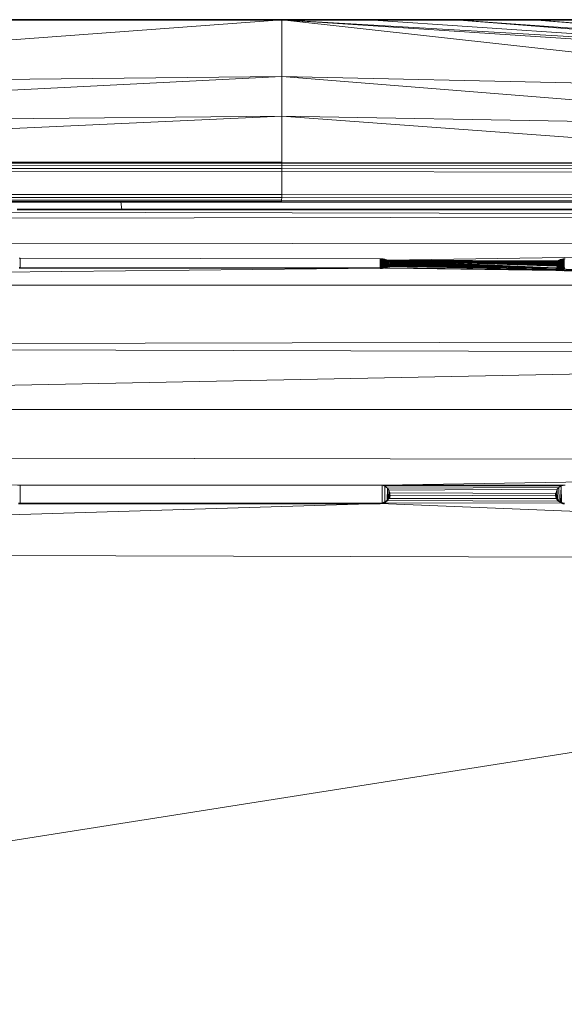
# Model space of a CAD drawing. Header units: inches. Extents: x 1 to 102, y 1 to 36.
# Tile 30 of 59: x 63.18 to 66.05, y 30.41 to 35.61. Entities that reach past the tile are written whole.
import ezdxf

# ---------------------------------------------------------------- set-up
doc = ezdxf.new("R2010")
doc.units = ezdxf.units.IN
doc.header["$MEASUREMENT"] = 0
doc.layers.add('Default', color=7, linetype='Continuous')

msp = doc.modelspace()

# ---------------------------------------------------------------- linework, layer by layer
at = {"layer": 'Default', "color": 251, "lineweight": 0, "true_color": 0x515151, "transparency": 33554687}
for p, q in [((64.5638, 35.6092), (59.8968, 35.2586)), ((60.6973, 35.6092), (64.5638, 35.6092))]:
    msp.add_line(p, q, dxfattribs=at).dxf.unprotected_set("ltscale", 0)
at = {"layer": 'Default', "color": 251, "lineweight": 0, "true_color": 0x4f4f4f, "transparency": 33554687}
for p, q in [((59.8968, 35.2586), (64.5638, 35.6092)), ((64.5638, 35.6092), (64.5638, 35.309)), ((64.5638, 35.309), (64.5638, 35.6092)), ((64.5638, 35.6092), (67.9199, 35.2355)), ((64.5638, 35.309), (59.8968, 35.2586)), ((67.9199, 35.2355), (64.5638, 35.309))]:
    msp.add_line(p, q, dxfattribs=at).dxf.unprotected_set("ltscale", 0)
at = {"layer": 'Default', "color": 7, "lineweight": 35, "ltscale": 5.410699, "transparency": 33554687}
for p, q in [((64.5638, 35.6092), (60.6973, 35.6092)), ((64.5638, 35.6092), (65.0192, 35.6092)), ((65.0192, 35.6092), (65.4792, 35.6092)), ((65.4792, 35.6092), (65.8903, 35.6092)), ((65.8903, 35.6092), (66.2022, 35.6092)), ((61.745, 34.6456), (63.7149, 34.6472)), ((63.7149, 34.6472), (64.563, 34.6479)), ((64.563, 34.6479), (67.9157, 34.6418)), ((63.1682, 34.6066), (63.7192, 34.6066)), ((63.7192, 34.6066), (69.6113, 34.6067)), ((65.13, 34.3128), (65.1316, 34.3151)), ((65.1316, 34.3151), (65.1327, 34.3174)), ((65.1327, 34.3174), (65.1334, 34.3197)), ((65.1334, 34.3197), (65.1337, 34.3222)), ((66.0087, 34.3213), (66.0089, 34.3188)), ((66.0089, 34.3188), (66.0093, 34.3172)), ((66.0093, 34.3172), (66.0103, 34.3149)), ((66.0103, 34.3149), (66.0117, 34.3127)), ((63.1837, 34.2993), (63.1787, 34.2994)), ((65.0837, 34.2974), (63.1837, 34.2993)), ((65.0837, 34.2974), (65.0886, 34.2975)), ((65.0918, 34.2977), (65.0886, 34.2975)), ((65.0934, 34.2978), (65.0918, 34.2977)), ((65.0965, 34.2982), (65.0934, 34.2978)), ((65.098, 34.2984), (65.0965, 34.2982)), ((65.101, 34.2989), (65.098, 34.2984)), ((65.101, 34.2989), (65.1031, 34.2993)), ((65.1031, 34.2993), (65.1053, 34.2998)), ((65.1053, 34.2998), (65.1067, 34.3001)), ((65.1067, 34.3001), (65.1094, 34.3009)), ((65.1094, 34.3009), (65.1107, 34.3013)), ((65.1107, 34.3013), (65.1132, 34.3021)), ((65.1132, 34.3021), (65.1144, 34.3026)), ((65.1144, 34.3026), (65.1168, 34.3036)), ((65.1185, 34.3044), (65.1168, 34.3036)), ((65.1185, 34.3044), (65.1201, 34.3051)), ((65.1201, 34.3051), (65.1211, 34.3057)), ((65.1211, 34.3057), (65.1231, 34.3069)), ((65.1231, 34.3069), (65.124, 34.3075)), ((65.124, 34.3075), (65.1258, 34.3088)), ((65.1258, 34.3088), (65.1281, 34.3107)), ((65.1281, 34.3107), (65.13, 34.3128)), ((65.1337, 34.2993), (65.1337, 34.2967)), ((66.0103, 34.3013), (66.0093, 34.2985)), ((66.0093, 34.2985), (66.0103, 34.2974)), ((66.0103, 34.2974), (66.0093, 34.2964)), ((66.0093, 34.2877), (66.0093, 34.2859)), ((66.0093, 34.2859), (66.0093, 34.2845)), ((66.0117, 34.3127), (66.0135, 34.3105)), ((66.0135, 34.3105), (66.0157, 34.3085)), ((66.0157, 34.3085), (66.0166, 34.3078)), ((66.0166, 34.3078), (66.0183, 34.3066)), ((66.0183, 34.3066), (66.0192, 34.306)), ((66.0192, 34.306), (66.0212, 34.3048)), ((66.0212, 34.3048), (66.0222, 34.3042)), ((66.0222, 34.3042), (66.0244, 34.3031)), ((66.0244, 34.3031), (66.0255, 34.3026)), ((66.0255, 34.3026), (66.0279, 34.3016)), ((66.0279, 34.3016), (66.0291, 34.3011)), ((66.0291, 34.3011), (66.0317, 34.3003)), ((66.0317, 34.3003), (66.033, 34.2999)), ((66.033, 34.2999), (66.0357, 34.2992)), ((66.0357, 34.2992), (66.0371, 34.2988)), ((66.0371, 34.2988), (66.0399, 34.2982)), ((66.0399, 34.2982), (66.0414, 34.2979)), ((66.0414, 34.2979), (66.0443, 34.2974)), ((66.0443, 34.2974), (66.0459, 34.2972)), ((66.0459, 34.2972), (66.049, 34.2968)), ((66.049, 34.2968), (66.0505, 34.2967)), ((66.0505, 34.2967), (66.0537, 34.2964)), ((66.0537, 34.2964), (66.0577, 34.2964)), ((65.1103, 33.0631), (65.1203, 33.0697)), ((65.1241, 33.0749), (65.1203, 33.0697)), ((65.1241, 33.0749), (65.1281, 33.0805)), ((65.129, 33.0836), (65.1281, 33.0805)), ((65.133, 33.0968), (65.129, 33.0836)), ((65.133, 33.0968), (65.133, 33.0982)), ((66.0093, 33.0952), (66.0089, 33.1079)), ((66.0135, 33.0817), (66.0093, 33.0952)), ((66.016, 33.0786), (66.0135, 33.0817)), ((66.019, 33.0746), (66.016, 33.0786)), ((66.0244, 33.0674), (66.019, 33.0746)), ((66.0264, 33.0662), (66.0244, 33.0674)), ((63.1837, 33.0546), (63.174, 33.0547)), ((65.0837, 33.0541), (63.1837, 33.0546)), ((65.0934, 33.0557), (65.0837, 33.0541)), ((65.101, 33.0571), (65.0934, 33.0557)), ((65.1067, 33.0608), (65.101, 33.0571)), ((65.1103, 33.0631), (65.1067, 33.0608)), ((66.0349, 33.0613), (66.0264, 33.0662)), ((66.036, 33.0607), (66.0349, 33.0613)), ((66.0396, 33.0586), (66.036, 33.0607)), ((66.0443, 33.056), (66.0396, 33.0586)), ((66.049, 33.0548), (66.0443, 33.056)), ((66.0547, 33.0548), (66.049, 33.0548))]:
    msp.add_line(p, q, dxfattribs=at)
at = {"layer": 'Default', "color": 251, "lineweight": 0, "true_color": 0x4a4a4a, "transparency": 33554687}
for p, q in [((68.149, 35.3981), (64.5638, 35.6092)), ((64.5638, 35.6092), (65.0192, 35.6092)), ((67.9199, 35.2355), (64.5638, 35.6092)), ((64.5638, 35.6092), (67.9187, 35.3883)), ((65.0192, 35.6092), (68.149, 35.3981))]:
    msp.add_line(p, q, dxfattribs=at).dxf.unprotected_set("ltscale", 0)
at = {"layer": 'Default', "color": 251, "lineweight": 0, "true_color": 0x545454, "transparency": 33554687}
for p, q in [((67.9187, 35.3883), (64.5638, 35.6092)), ((64.5638, 35.6092), (68.149, 35.3981)), ((65.4792, 35.6092), (65.8903, 35.6092)), ((68.3817, 35.3981), (65.4792, 35.6092)), ((65.4792, 35.6092), (68.3817, 35.3981)), ((68.149, 35.3981), (65.4792, 35.6092)), ((65.8903, 35.6092), (68.3817, 35.3981)), ((70.7783, 34.575), (56.6966, 34.5498)), ((57.0069, 34.6065), (70.7783, 34.575))]:
    msp.add_line(p, q, dxfattribs=at).dxf.unprotected_set("ltscale", 0)
at = {"layer": 'Default', "color": 7, "lineweight": 15, "ltscale": 5.410699, "transparency": 33554687}
for p, q in [((67.9187, 35.3883), (64.5638, 35.6092)), ((64.5638, 35.309), (64.5638, 35.6092)), ((68.149, 35.3981), (65.0192, 35.6092)), ((68.3817, 35.3981), (65.4792, 35.6092)), ((68.5898, 35.3981), (65.8903, 35.6092)), ((64.5638, 35.309), (59.8968, 35.2586)), ((64.5638, 35.309), (67.9199, 35.2355)), ((64.5638, 35.0993), (64.5638, 35.309)), ((59.4966, 35.0535), (64.5638, 35.0993)), ((67.9206, 35.0412), (64.5638, 35.0993)), ((64.5638, 34.8577), (64.5638, 35.0993)), ((64.5638, 34.8403), (59.0993, 34.8368)), ((64.5638, 34.8523), (59.1025, 34.8484)), ((64.5638, 34.8577), (59.106, 34.8533)), ((64.5637, 34.8238), (64.5638, 34.8403)), ((67.9212, 34.8517), (64.5638, 34.8577)), ((64.5638, 34.8577), (64.5638, 34.8523)), ((64.5638, 34.8403), (64.5638, 34.8523)), ((64.5638, 34.8523), (67.9212, 34.8468)), ((64.5638, 34.8403), (67.9209, 34.8352)), ((59.0968, 34.8037), (64.5637, 34.8068)), ((64.5637, 34.8238), (59.0973, 34.8205)), ((64.5632, 34.6865), (64.5637, 34.8068)), ((64.5637, 34.8068), (64.5637, 34.8238)), ((64.5637, 34.8238), (67.9205, 34.8189)), ((64.5637, 34.8068), (67.9201, 34.8021)), ((64.5632, 34.6865), (59.098, 34.6833)), ((67.9169, 34.6817), (64.5632, 34.6865)), ((64.5632, 34.6865), (64.5632, 34.6705)), ((64.5632, 34.6705), (59.0988, 34.6672)), ((64.5631, 34.6567), (59.1011, 34.6532)), ((63.7192, 34.6066), (63.7149, 34.6472)), ((64.5631, 34.6567), (64.563, 34.6479)), ((64.563, 34.6479), (67.9158, 34.6431)), ((64.5632, 34.6705), (64.5631, 34.6567)), ((64.5631, 34.6567), (67.916, 34.6515)), ((64.5632, 34.6705), (67.9165, 34.6656)), ((70.7783, 34.575), (56.6966, 34.5498)), ((71.5573, 34.4375), (56.6966, 34.4168)), ((71.5573, 34.4375), (65.1211, 34.3387)), ((63.1837, 34.3504), (63.1787, 34.3503)), ((63.1837, 34.2993), (63.1837, 34.3504)), ((63.1837, 34.3504), (65.0837, 34.3472)), ((65.0886, 34.347), (65.0837, 34.3472)), ((65.0837, 34.3472), (65.0837, 34.2974)), ((65.0934, 34.3467), (65.0886, 34.347)), ((65.0886, 34.347), (65.0886, 34.2975)), ((65.098, 34.3461), (65.0934, 34.3467)), ((65.0934, 34.3467), (65.0934, 34.2978)), ((65.1032, 34.3451), (65.098, 34.3461)), ((65.098, 34.3461), (65.098, 34.2984)), ((65.1032, 34.3451), (65.1031, 34.2993)), ((65.1067, 34.3443), (65.1032, 34.3451)), ((65.1107, 34.3431), (65.1067, 34.3443)), ((65.1067, 34.3443), (65.1067, 34.3001)), ((65.1144, 34.3418), (65.1107, 34.3431)), ((65.1107, 34.3431), (65.1107, 34.3013)), ((65.1179, 34.3403), (65.1144, 34.3418)), ((65.1144, 34.3418), (65.1144, 34.3026)), ((65.1211, 34.3387), (65.1179, 34.3403)), ((65.1179, 34.3403), (65.1185, 34.3044)), ((65.124, 34.3369), (65.1211, 34.3387)), ((65.1211, 34.3387), (65.1211, 34.3057)), ((66.0087, 34.3213), (65.1211, 34.3387)), ((65.1211, 34.3387), (66.0089, 34.3188)), ((65.1211, 34.3387), (66.0089, 34.3237)), ((65.1211, 34.3387), (66.0096, 34.3261)), ((65.1211, 34.3387), (66.0107, 34.3284)), ((65.1211, 34.3387), (66.0123, 34.3306)), ((65.1211, 34.3387), (66.0142, 34.3327)), ((66.0192, 34.3366), (65.1211, 34.3387)), ((65.1211, 34.3387), (66.0166, 34.3347)), ((65.1266, 34.335), (65.124, 34.3369)), ((65.124, 34.3369), (65.124, 34.3075)), ((66.0135, 34.3105), (65.124, 34.3369)), ((65.124, 34.3369), (66.0157, 34.3085)), ((65.124, 34.3369), (66.0117, 34.3127)), ((65.124, 34.3369), (66.0166, 34.3078)), ((66.0093, 34.3172), (65.124, 34.3369)), ((65.124, 34.3369), (66.0103, 34.3149)), ((65.124, 34.3369), (66.0093, 34.2985)), ((66.0093, 34.2975), (65.124, 34.3369)), ((65.1288, 34.3329), (65.1266, 34.335)), ((65.1266, 34.335), (65.1291, 34.3118)), ((65.1266, 34.335), (66.0093, 34.2975)), ((65.1306, 34.3308), (65.1288, 34.3329)), ((65.1288, 34.3329), (65.1306, 34.3296)), ((66.0093, 34.2975), (65.1288, 34.3329)), ((65.1316, 34.3151), (65.13, 34.3128)), ((65.132, 34.3285), (65.1306, 34.3308)), ((65.1306, 34.3308), (66.0093, 34.2975)), ((65.1306, 34.3296), (65.132, 34.3285)), ((65.1316, 34.3151), (66.0093, 34.2964)), ((65.133, 34.3262), (65.132, 34.3285)), ((65.132, 34.3285), (65.133, 34.3262)), ((66.0093, 34.2975), (65.132, 34.3285)), ((65.1334, 34.3197), (65.1327, 34.3174)), ((65.1327, 34.3174), (66.0093, 34.2964)), ((65.1334, 34.3246), (65.133, 34.3262)), ((65.133, 34.3262), (66.0093, 34.2975)), ((65.1337, 34.3222), (65.1334, 34.3246)), ((66.0093, 34.2964), (65.1334, 34.3246)), ((66.0093, 34.2964), (65.1334, 34.3197)), ((65.1337, 34.3222), (66.0093, 34.2964)), ((66.0089, 34.3237), (66.0087, 34.3213)), ((66.0096, 34.3261), (66.0089, 34.3237)), ((66.0107, 34.3284), (66.0096, 34.3261)), ((66.0107, 34.3273), (66.0096, 34.3261)), ((66.0123, 34.3306), (66.0107, 34.3284)), ((66.0123, 34.3306), (66.0107, 34.3273)), ((66.0142, 34.3327), (66.0123, 34.3306)), ((66.0142, 34.3327), (66.0135, 34.3105)), ((66.0166, 34.3347), (66.0142, 34.3327)), ((66.0192, 34.3366), (66.0166, 34.3347)), ((66.0166, 34.3347), (66.0166, 34.3078)), ((66.0222, 34.3383), (66.0192, 34.3366)), ((66.0192, 34.3366), (66.0192, 34.306)), ((66.0255, 34.3399), (66.0222, 34.3383)), ((66.0222, 34.3383), (66.0222, 34.3042)), ((66.0291, 34.3413), (66.0255, 34.3399)), ((66.0255, 34.3399), (66.0255, 34.3026)), ((66.033, 34.3426), (66.0291, 34.3413)), ((66.0291, 34.3413), (66.0291, 34.3011)), ((66.033, 34.3426), (66.0371, 34.3437)), ((66.033, 34.2999), (66.033, 34.3426)), ((66.0371, 34.3437), (66.0414, 34.3446)), ((66.0371, 34.3437), (66.0371, 34.2988)), ((66.0414, 34.3431), (66.0371, 34.3437)), ((66.0414, 34.3446), (66.0459, 34.3453)), ((66.0459, 34.3453), (66.0414, 34.3431)), ((66.0459, 34.3437), (66.0414, 34.3446)), ((66.0414, 34.3431), (66.0414, 34.2979)), ((66.0459, 34.3453), (66.0505, 34.3458)), ((66.0505, 34.3458), (66.0459, 34.3437)), ((66.0505, 34.3442), (66.0459, 34.3437)), ((66.0459, 34.3437), (66.0459, 34.2972)), ((66.0505, 34.3458), (66.0537, 34.346)), ((66.0537, 34.346), (66.0505, 34.3442)), ((66.0505, 34.3442), (66.0537, 34.3444)), ((66.0505, 34.3442), (66.0505, 34.2967)), ((66.0537, 34.346), (66.0587, 34.3461)), ((66.0537, 34.3444), (66.0587, 34.3461)), ((66.0537, 34.3444), (66.0537, 34.2964)), ((65.1053, 34.2998), (65.1094, 34.297)), ((65.1067, 34.3001), (65.1094, 34.2992)), ((65.1094, 34.2992), (65.1132, 34.2996)), ((65.1094, 34.2992), (65.1094, 34.297)), ((65.1132, 34.2969), (65.1094, 34.297)), ((65.1107, 34.3013), (65.1132, 34.2996)), ((65.1132, 34.2996), (65.1132, 34.2969)), ((65.1132, 34.2996), (65.1168, 34.2996)), ((65.1168, 34.2971), (65.1132, 34.2969)), ((65.1168, 34.2996), (65.1168, 34.2971)), ((65.1168, 34.2996), (65.1231, 34.2995)), ((65.1231, 34.2968), (65.1168, 34.2971)), ((65.1201, 34.3051), (68.8843, 34.2468)), ((65.1201, 34.3051), (67.9587, 34.2592)), ((65.1231, 34.3069), (68.8843, 34.2482)), ((65.1231, 34.2995), (65.1231, 34.2968)), ((65.1231, 34.2995), (65.1258, 34.2995)), ((65.1258, 34.2968), (65.1231, 34.2968)), ((65.1281, 34.3107), (65.1258, 34.3088)), ((65.1258, 34.3088), (66.0093, 34.2964)), ((65.1258, 34.2995), (65.1258, 34.2968)), ((65.1258, 34.2995), (65.1281, 34.2994)), ((65.1281, 34.2967), (65.1258, 34.2968)), ((65.1291, 34.3118), (65.1281, 34.3107)), ((65.1281, 34.3107), (66.0093, 34.2964)), ((65.1281, 34.2994), (65.1281, 34.2967)), ((65.1281, 34.2994), (65.13, 34.2994)), ((65.13, 34.2969), (65.1281, 34.2967)), ((65.1291, 34.3118), (65.13, 34.3128)), ((66.0093, 34.2964), (65.13, 34.3128)), ((65.13, 34.2994), (65.13, 34.2969)), ((65.13, 34.2994), (65.1316, 34.2994)), ((65.1316, 34.2969), (65.13, 34.2969)), ((65.1316, 34.2994), (65.1316, 34.2969)), ((65.1316, 34.2994), (65.1327, 34.2994)), ((65.1327, 34.2968), (65.1316, 34.2969)), ((65.1327, 34.2994), (65.1327, 34.2968)), ((65.1327, 34.2994), (65.1337, 34.2993)), ((65.1337, 34.2967), (65.1327, 34.2968)), ((65.1337, 34.2993), (66.0093, 34.2877)), ((66.0093, 34.2845), (65.1337, 34.2967)), ((66.0103, 34.2997), (66.0093, 34.2985)), ((66.0093, 34.2985), (66.0103, 34.2964)), ((66.0093, 34.2975), (66.0103, 34.2964)), ((66.0093, 34.2964), (66.0103, 34.2964)), ((66.0103, 34.2877), (66.0093, 34.2859)), ((66.0093, 34.2877), (66.0103, 34.2877)), ((66.0093, 34.2859), (66.0103, 34.2845)), ((66.0103, 34.2845), (66.0093, 34.2845)), ((66.0103, 34.3013), (66.0117, 34.2984)), ((66.0103, 34.3013), (66.0103, 34.2997)), ((66.0117, 34.2984), (66.0103, 34.2974)), ((66.0103, 34.2974), (66.0117, 34.2964)), ((66.0103, 34.2974), (66.0103, 34.2964)), ((66.0103, 34.2964), (66.0117, 34.2964)), ((66.0117, 34.2877), (66.0103, 34.2858)), ((66.0103, 34.2877), (66.0117, 34.2877)), ((66.0103, 34.2858), (66.0117, 34.2845)), ((66.0117, 34.2845), (66.0103, 34.2845)), ((66.0117, 34.2964), (66.0135, 34.2974)), ((66.0117, 34.2964), (66.0135, 34.2963)), ((66.0117, 34.2877), (66.0135, 34.2876)), ((66.0135, 34.2845), (66.0117, 34.2845)), ((66.0157, 34.301), (66.0135, 34.2974)), ((66.0135, 34.2974), (66.0157, 34.2994)), ((66.0135, 34.2974), (66.0135, 34.2963)), ((66.0135, 34.2963), (66.0157, 34.2973)), ((66.0135, 34.2963), (66.0157, 34.2963)), ((66.0135, 34.2876), (66.0157, 34.2876)), ((66.0135, 34.2876), (66.0135, 34.2845)), ((66.0157, 34.2844), (66.0135, 34.2845)), ((66.0157, 34.301), (66.0157, 34.2973)), ((66.0157, 34.2994), (66.0183, 34.2984)), ((66.0157, 34.2973), (66.0157, 34.2963)), ((66.0157, 34.2973), (66.0183, 34.2963)), ((66.0157, 34.2963), (66.0183, 34.2963)), ((66.0157, 34.2876), (66.0183, 34.2876)), ((66.0157, 34.2876), (66.0157, 34.2844)), ((66.0183, 34.2843), (66.0157, 34.2844)), ((66.0183, 34.3009), (66.0183, 34.2984)), ((66.0183, 34.2984), (66.0212, 34.2986)), ((66.0183, 34.2984), (66.0212, 34.2973)), ((66.0183, 34.2963), (66.0183, 34.2984)), ((66.0183, 34.2963), (66.0212, 34.2962)), ((66.0183, 34.2876), (66.0212, 34.2875)), ((66.0183, 34.2876), (66.0183, 34.2843)), ((66.0212, 34.2844), (66.0183, 34.2843)), ((66.0212, 34.3008), (66.0212, 34.2986)), ((66.0212, 34.2986), (66.0244, 34.3006)), ((66.0212, 34.2986), (66.0212, 34.2973)), ((66.0212, 34.2973), (66.0212, 34.2962)), ((66.0212, 34.2973), (66.0244, 34.2972)), ((66.0212, 34.2962), (66.0244, 34.2962)), ((66.0212, 34.2875), (66.0244, 34.2875)), ((66.0212, 34.2875), (66.0212, 34.2844)), ((66.0244, 34.2842), (66.0212, 34.2844)), ((66.0244, 34.3006), (66.0255, 34.3026)), ((66.0244, 34.3006), (66.0244, 34.2972)), ((66.0244, 34.2972), (66.0244, 34.2962)), ((66.0244, 34.2962), (66.0279, 34.2972)), ((66.0244, 34.2972), (66.0279, 34.2972)), ((66.0244, 34.2962), (66.0279, 34.2961)), ((66.0244, 34.2875), (66.0279, 34.2874)), ((66.0244, 34.2875), (66.0244, 34.2842)), ((66.0279, 34.2843), (66.0244, 34.2842)), ((66.0279, 34.3016), (66.0279, 34.2972)), ((66.0279, 34.2972), (66.0317, 34.2986)), ((66.0279, 34.2972), (66.0279, 34.2961)), ((66.0279, 34.2961), (66.0317, 34.2971)), ((66.0279, 34.2961), (66.0317, 34.296)), ((66.0279, 34.2874), (66.0317, 34.2874)), ((66.0279, 34.2874), (66.0279, 34.2843)), ((66.0317, 34.2842), (66.0279, 34.2843)), ((66.0317, 34.2986), (66.0317, 34.3003)), ((66.0317, 34.2986), (66.033, 34.2999)), ((66.0317, 34.2986), (66.0317, 34.296)), ((66.0317, 34.2971), (66.0357, 34.296)), ((66.0317, 34.296), (66.0357, 34.296)), ((66.0317, 34.2874), (66.0357, 34.2873)), ((66.0317, 34.2874), (66.0317, 34.2842)), ((66.0357, 34.2842), (66.0317, 34.2842)), ((66.0357, 34.2992), (66.0357, 34.296)), ((66.0357, 34.296), (66.0399, 34.2982)), ((66.0357, 34.2873), (66.0399, 34.2873)), ((66.0357, 34.2873), (66.0357, 34.2842)), ((66.0399, 34.2841), (66.0357, 34.2842)), ((66.0399, 34.2873), (66.0443, 34.2872)), ((66.0399, 34.2873), (66.0399, 34.2841)), ((66.0443, 34.2839), (66.0399, 34.2841)), ((66.0443, 34.2872), (66.049, 34.2871)), ((66.0443, 34.2872), (66.0443, 34.2839)), ((66.049, 34.284), (66.0443, 34.2839)), ((66.049, 34.2871), (66.0537, 34.2871)), ((66.049, 34.2871), (66.049, 34.284)), ((66.0537, 34.2839), (66.049, 34.284)), ((66.0537, 34.2871), (67.9587, 34.2592)), ((66.0537, 34.2871), (66.0537, 34.2839)), ((67.9587, 34.2572), (66.0537, 34.2839)), ((56.6966, 34.209), (71.5573, 34.2065)), ((71.5573, 33.9218), (56.6966, 33.8816)), ((71.5574, 33.8445), (56.6966, 33.8816)), ((56.6966, 33.5519), (72.5023, 33.5511)), ((63.1837, 33.1514), (56.6966, 33.3063)), ((72.4857, 33.2771), (56.6966, 33.3063)), ((72.4857, 33.2771), (65.0934, 33.1509)), ((63.1709, 33.1498), (63.1837, 33.1514)), ((63.1837, 33.1514), (63.1837, 33.0546)), ((63.1837, 33.1514), (65.0934, 33.1509)), ((65.0934, 33.1509), (66.0587, 33.152)), ((65.0934, 33.1509), (65.0934, 33.0557)), ((65.0934, 33.1509), (65.1067, 33.1464)), ((66.0371, 33.1472), (65.1067, 33.1464)), ((65.1067, 33.1464), (65.1067, 33.0608)), ((65.1067, 33.1464), (65.1208, 33.1353)), ((65.1203, 33.0697), (65.1208, 33.1353)), ((66.0255, 33.1397), (65.1208, 33.1353)), ((65.1208, 33.1353), (65.1288, 33.1241)), ((65.1208, 33.1353), (65.1241, 33.0749)), ((66.0164, 33.1295), (65.1288, 33.1241)), ((65.1288, 33.1241), (65.129, 33.0836)), ((65.1288, 33.1241), (65.133, 33.1109)), ((66.0162, 33.1284), (66.0089, 33.1079)), ((66.016, 33.0786), (66.0162, 33.1284)), ((66.0162, 33.1284), (66.0164, 33.1295)), ((66.0162, 33.1284), (66.019, 33.0746)), ((66.0164, 33.1295), (66.0255, 33.1397)), ((66.0255, 33.1397), (66.0371, 33.1472)), ((66.0255, 33.1397), (66.0264, 33.0662)), ((66.0371, 33.1472), (66.0349, 33.0613)), ((66.0371, 33.1472), (66.036, 33.0607)), ((66.0371, 33.1472), (66.0587, 33.152)), ((66.0396, 33.0586), (66.0371, 33.1472)), ((66.0244, 33.0674), (65.1203, 33.0697)), ((65.1334, 33.0805), (65.1281, 33.0805)), ((65.133, 33.1109), (65.133, 33.0982)), ((66.0089, 33.1079), (65.133, 33.1109)), ((66.0093, 33.0952), (65.133, 33.0982)), ((66.0135, 33.0817), (65.1334, 33.0805)), ((65.0837, 33.0541), (72.4543, 32.7524)), ((65.101, 33.0571), (66.0443, 33.056)), ((56.6966, 32.8007), (72.5023, 32.7502))]:
    msp.add_line(p, q, dxfattribs=at)
at = {"layer": 'Default', "color": 251, "lineweight": 0, "true_color": 0x616161, "transparency": 33554687}
for p, q in [((65.0192, 35.6092), (65.4792, 35.6092)), ((68.149, 35.3981), (65.0192, 35.6092)), ((65.4792, 35.6092), (68.149, 35.3981))]:
    msp.add_line(p, q, dxfattribs=at).dxf.unprotected_set("ltscale", 0)
at = {"layer": 'Default', "color": 251, "lineweight": 0, "true_color": 0x494949, "transparency": 33554687}
for p, q in [((65.8903, 35.6092), (66.2022, 35.6092)), ((68.5898, 35.3981), (65.8903, 35.6092))]:
    msp.add_line(p, q, dxfattribs=at).dxf.unprotected_set("ltscale", 0)
at = {"layer": 'Default', "color": 251, "lineweight": 0, "true_color": 0x4e4e4e, "transparency": 33554687}
for p, q in [((65.8903, 35.6092), (68.5898, 35.3981)), ((68.3817, 35.3981), (65.8903, 35.6092))]:
    msp.add_line(p, q, dxfattribs=at).dxf.unprotected_set("ltscale", 0)
at = {"layer": 'Default', "color": 251, "lineweight": 0, "true_color": 0x525252, "transparency": 33554687}
for p, q in [((64.5638, 35.309), (59.4966, 35.0535)), ((59.8968, 35.2586), (64.5638, 35.309)), ((64.5638, 35.309), (67.9199, 35.2355)), ((67.9206, 35.0412), (64.5638, 35.309)), ((64.5638, 35.0993), (59.106, 34.8533)), ((59.4966, 35.0535), (64.5638, 35.0993)), ((67.9212, 34.8517), (64.5638, 35.0993)), ((64.5638, 35.0993), (67.9206, 35.0412))]:
    msp.add_line(p, q, dxfattribs=at).dxf.unprotected_set("ltscale", 0)
at = {"layer": 'Default', "color": 251, "lineweight": 0, "true_color": 0x535353, "transparency": 33554687}
for p, q in [((59.4966, 35.0535), (64.5638, 35.309)), ((64.5638, 35.0993), (64.5638, 35.309)), ((64.5638, 35.309), (67.9206, 35.0412)), ((64.5638, 35.309), (64.5638, 35.0993)), ((64.5638, 35.0993), (59.4966, 35.0535)), ((67.9206, 35.0412), (64.5638, 35.0993))]:
    msp.add_line(p, q, dxfattribs=at).dxf.unprotected_set("ltscale", 0)
at = {"layer": 'Default', "color": 251, "lineweight": 0, "true_color": 0x565656, "transparency": 33554687}
for p, q in [((59.106, 34.8533), (64.5638, 35.0993)), ((64.5638, 34.8577), (64.5638, 35.0993)), ((64.5638, 35.0993), (67.9212, 34.8517)), ((64.5638, 35.0993), (64.5638, 34.8577)), ((64.5638, 34.8523), (59.1025, 34.8484)), ((64.5638, 34.8577), (59.106, 34.8533)), ((59.106, 34.8533), (64.5638, 34.8577)), ((67.9212, 34.8517), (64.5638, 34.8577)), ((64.5638, 34.8577), (64.5638, 34.8523))]:
    msp.add_line(p, q, dxfattribs=at).dxf.unprotected_set("ltscale", 0)
at = {"layer": 'Default', "color": 8, "lineweight": 0, "true_color": 0x7c7c7c, "transparency": 33554687}
for p, q in [((64.5638, 34.8403), (59.0993, 34.8368)), ((59.0993, 34.8368), (64.5638, 34.8403)), ((59.1025, 34.8484), (64.5638, 34.8523)), ((64.5638, 34.8403), (64.5637, 34.8238)), ((64.5638, 34.8523), (64.5638, 34.8403)), ((64.5637, 34.8068), (59.0968, 34.8037)), ((59.0973, 34.8205), (64.5637, 34.8238)), ((64.5637, 34.8238), (59.0973, 34.8205)), ((64.5637, 34.8238), (64.5637, 34.8068))]:
    msp.add_line(p, q, dxfattribs=at).dxf.unprotected_set("ltscale", 0)
at = {"layer": 'Default', "color": 8, "lineweight": 0, "true_color": 0x818181, "transparency": 33554687}
for p, q in [((64.5637, 34.8238), (64.5638, 34.8403)), ((64.5638, 34.8523), (64.5638, 34.8577)), ((64.5638, 34.8577), (67.9212, 34.8517)), ((67.9212, 34.8468), (64.5638, 34.8523)), ((64.5638, 34.8403), (67.9209, 34.8352)), ((64.5637, 34.8068), (64.5637, 34.8238)), ((64.5637, 34.8238), (67.9205, 34.8189)), ((67.9205, 34.8189), (64.5637, 34.8238)), ((67.9201, 34.8021), (64.5637, 34.8068)), ((59.098, 34.6833), (64.5632, 34.6865)), ((64.5632, 34.6865), (64.5632, 34.6705)), ((64.5632, 34.6705), (59.0988, 34.6672))]:
    msp.add_line(p, q, dxfattribs=at).dxf.unprotected_set("ltscale", 0)
at = {"layer": 'Default', "color": 9, "lineweight": 0, "true_color": 0xbdbdbd, "transparency": 33554687}
for p, q in [((64.5638, 34.8403), (64.5638, 34.8523)), ((64.5638, 34.8523), (67.9212, 34.8468)), ((67.9209, 34.8352), (64.5638, 34.8403))]:
    msp.add_line(p, q, dxfattribs=at).dxf.unprotected_set("ltscale", 0)
at = {"layer": 'Default', "color": 9, "lineweight": 0, "true_color": 0xcbcbcb, "transparency": 33554687}
for p, q in [((59.0968, 34.8037), (64.5637, 34.8068)), ((64.5632, 34.6865), (64.5637, 34.8068)), ((64.5637, 34.8068), (64.5632, 34.6865)), ((64.5637, 34.8068), (67.9201, 34.8021)), ((64.5632, 34.6865), (59.098, 34.6833)), ((67.9169, 34.6817), (64.5632, 34.6865)), ((56.6966, 32.8007), (72.5023, 32.7502)), ((72.5023, 32.7502), (56.7125, 30.2604)), ((56.7125, 30.2604), (72.5023, 32.7502))]:
    msp.add_line(p, q, dxfattribs=at).dxf.unprotected_set("ltscale", 0)
at = {"layer": 'Default', "color": 8, "lineweight": 0, "true_color": 0x7b7b7b, "transparency": 33554687}
for p, q in [((64.5632, 34.6865), (67.9169, 34.6817)), ((64.5632, 34.6705), (64.5632, 34.6865)), ((67.9165, 34.6656), (64.5632, 34.6705))]:
    msp.add_line(p, q, dxfattribs=at).dxf.unprotected_set("ltscale", 0)
at = {"layer": 'Default', "color": 9, "lineweight": 0, "true_color": 0xc6c6c6, "transparency": 33554687}
for p, q in [((59.0988, 34.6672), (64.5632, 34.6705)), ((64.5631, 34.6567), (59.1011, 34.6532)), ((64.5632, 34.6705), (64.5631, 34.6567)), ((64.5631, 34.6567), (64.5632, 34.6705)), ((67.916, 34.6515), (64.5631, 34.6567)), ((64.5632, 34.6705), (67.9165, 34.6656))]:
    msp.add_line(p, q, dxfattribs=at).dxf.unprotected_set("ltscale", 0)
at = {"layer": 'Default', "color": 253, "lineweight": 0, "true_color": 0xacacac, "transparency": 33554687}
for p, q in [((59.1011, 34.6532), (64.5631, 34.6567)), ((63.7149, 34.6472), (61.745, 34.6456)), ((64.563, 34.6479), (63.7149, 34.6472)), ((64.5631, 34.6567), (64.563, 34.6479)), ((64.563, 34.6479), (64.5631, 34.6567)), ((67.9158, 34.6431), (64.563, 34.6479)), ((64.5631, 34.6567), (67.916, 34.6515))]:
    msp.add_line(p, q, dxfattribs=at).dxf.unprotected_set("ltscale", 0)
at = {"layer": 'Default', "color": 251, "lineweight": 0, "true_color": 0x575757, "transparency": 33554687}
for p, q in [((61.745, 34.6456), (63.7149, 34.6472)), ((63.7149, 34.6472), (64.563, 34.6479)), ((63.7192, 34.6066), (63.7149, 34.6472)), ((63.7149, 34.6472), (63.7192, 34.6066)), ((64.563, 34.6479), (67.9157, 34.6418)), ((63.7192, 34.6066), (63.1682, 34.6066)), ((69.6113, 34.6067), (63.7192, 34.6066))]:
    msp.add_line(p, q, dxfattribs=at).dxf.unprotected_set("ltscale", 0)
at = {"layer": 'Default', "color": 8, "lineweight": 0, "true_color": 0x717171, "transparency": 33554687}
for p, q in [((56.6966, 34.5498), (70.7783, 34.575)), ((71.5573, 34.4375), (56.6966, 34.4168))]:
    msp.add_line(p, q, dxfattribs=at).dxf.unprotected_set("ltscale", 0)
at = {"layer": 'Default', "color": 251, "lineweight": 0, "true_color": 0x4c4c4c, "transparency": 33554687}
for p, q in [((70.7783, 34.575), (57.0069, 34.6065)), ((63.1682, 34.6066), (63.7192, 34.6066)), ((63.7192, 34.6066), (69.6113, 34.6067))]:
    msp.add_line(p, q, dxfattribs=at).dxf.unprotected_set("ltscale", 0)
at = {"layer": 'Default', "color": 252, "lineweight": 0, "true_color": 0x8a8a8a, "transparency": 33554687}
for p, q in [((56.6966, 34.4168), (71.5573, 34.4375)), ((71.5573, 34.4375), (65.1211, 34.3387)), ((65.1211, 34.3387), (71.5573, 34.4375)), ((63.1837, 34.3504), (63.1787, 34.3503)), ((65.0837, 34.3472), (63.1837, 34.3504)), ((65.0886, 34.347), (65.0837, 34.3472)), ((65.0934, 34.3467), (65.0886, 34.347)), ((65.098, 34.3461), (65.0934, 34.3467)), ((65.1032, 34.3451), (65.098, 34.3461)), ((65.1067, 34.3443), (65.1032, 34.3451)), ((65.1107, 34.3431), (65.1067, 34.3443)), ((65.1144, 34.3418), (65.1107, 34.3431)), ((65.1179, 34.3403), (65.1144, 34.3418)), ((65.1211, 34.3387), (65.1179, 34.3403)), ((66.0192, 34.3366), (65.1211, 34.3387)), ((66.0222, 34.3383), (66.0192, 34.3366)), ((66.0255, 34.3399), (66.0222, 34.3383)), ((66.0291, 34.3413), (66.0255, 34.3399)), ((66.033, 34.3426), (66.0291, 34.3413)), ((66.0371, 34.3437), (66.033, 34.3426)), ((66.0414, 34.3446), (66.0371, 34.3437)), ((66.0459, 34.3453), (66.0414, 34.3446)), ((66.0505, 34.3458), (66.0459, 34.3453)), ((66.0537, 34.346), (66.0505, 34.3458)), ((66.0587, 34.3461), (66.0537, 34.346))]:
    msp.add_line(p, q, dxfattribs=at).dxf.unprotected_set("ltscale", 0)
at = {"layer": 'Default', "color": 253, "lineweight": 0, "true_color": 0xb6b6b6, "transparency": 33554687}
for p, q in [((63.1837, 34.2993), (63.1837, 34.3504)), ((63.1837, 34.3504), (65.0837, 34.3472)), ((65.0837, 34.3472), (65.0837, 34.2974)), ((65.0837, 34.2974), (63.1837, 34.2993))]:
    msp.add_line(p, q, dxfattribs=at).dxf.unprotected_set("ltscale", 0)
at = {"layer": 'Default', "color": 251, "lineweight": 0, "true_color": 0x6a6a6a, "transparency": 33554687}
for p, q in [((66.0093, 34.2985), (65.124, 34.3369)), ((65.124, 34.3369), (66.0166, 34.3078)), ((65.0837, 34.2974), (56.6966, 34.209)), ((63.1787, 34.2994), (63.1837, 34.2993)), ((63.1837, 34.2993), (65.0837, 34.2974)), ((65.1107, 34.3013), (65.1132, 34.3021)), ((65.1132, 34.2996), (65.1107, 34.3013)), ((65.1132, 34.3021), (65.1144, 34.3026)), ((65.1168, 34.2996), (65.1132, 34.2996)), ((65.1144, 34.3026), (65.1168, 34.3036)), ((65.1168, 34.3036), (65.1185, 34.3044)), ((65.1231, 34.2995), (65.1168, 34.2996)), ((65.1185, 34.3044), (65.1201, 34.3051)), ((65.1201, 34.3051), (67.9587, 34.2592)), ((65.1258, 34.2995), (65.1231, 34.2995)), ((65.1281, 34.2994), (65.1258, 34.2995)), ((65.13, 34.2994), (65.1281, 34.2994)), ((65.1316, 34.2994), (65.13, 34.2994)), ((65.1327, 34.2994), (65.1316, 34.2994)), ((65.1337, 34.2993), (65.1327, 34.2994)), ((66.0093, 34.2877), (65.1337, 34.2993)), ((66.0103, 34.3013), (66.0093, 34.2985)), ((66.0103, 34.2877), (66.0093, 34.2877)), ((66.0117, 34.2984), (66.0103, 34.3013)), ((66.0103, 34.2974), (66.0117, 34.2984)), ((66.0117, 34.2964), (66.0103, 34.2974)), ((66.0117, 34.2877), (66.0103, 34.2877)), ((66.0135, 34.2974), (66.0117, 34.2964)), ((66.0135, 34.2876), (66.0117, 34.2877)), ((66.0135, 34.2974), (66.0157, 34.301)), ((66.0157, 34.301), (66.0135, 34.2974)), ((66.0157, 34.2994), (66.0135, 34.2974)), ((66.0135, 34.2974), (66.0157, 34.2994)), ((66.0135, 34.2963), (66.0135, 34.2974)), ((66.0157, 34.2973), (66.0135, 34.2963)), ((66.0157, 34.2876), (66.0135, 34.2876)), ((66.0157, 34.301), (66.0157, 34.2973)), ((66.0157, 34.2973), (66.0157, 34.301)), ((66.0183, 34.2984), (66.0157, 34.2994)), ((66.0157, 34.2994), (66.0183, 34.2984)), ((66.0183, 34.2963), (66.0157, 34.2973)), ((66.0183, 34.2876), (66.0157, 34.2876)), ((66.0166, 34.3078), (66.0183, 34.3066)), ((66.0183, 34.3066), (66.0192, 34.306)), ((66.0212, 34.2986), (66.0183, 34.2984)), ((66.0183, 34.2984), (66.0183, 34.2963)), ((66.0212, 34.2875), (66.0183, 34.2876)), ((66.0192, 34.306), (66.0212, 34.3048)), ((66.0212, 34.3048), (66.0222, 34.3042)), ((66.0244, 34.3006), (66.0212, 34.2986)), ((66.0244, 34.2875), (66.0212, 34.2875)), ((66.0222, 34.3042), (66.0244, 34.3031)), ((66.0244, 34.3031), (66.0255, 34.3026)), ((66.0255, 34.3026), (66.0244, 34.3006)), ((66.0279, 34.2874), (66.0244, 34.2875)), ((66.0317, 34.2874), (66.0279, 34.2874)), ((66.0357, 34.2873), (66.0317, 34.2874)), ((66.0399, 34.2873), (66.0357, 34.2873)), ((66.0443, 34.2872), (66.0399, 34.2873)), ((66.049, 34.2871), (66.0443, 34.2872)), ((66.0537, 34.2871), (66.049, 34.2871)), ((67.9587, 34.2592), (66.0537, 34.2871))]:
    msp.add_line(p, q, dxfattribs=at).dxf.unprotected_set("ltscale", 0)
at = {"layer": 'Default', "color": 253, "lineweight": 0, "true_color": 0xa4a4a4, "transparency": 33554687}
for p, q in [((56.6966, 34.209), (65.0837, 34.2974)), ((65.0837, 34.2974), (65.0886, 34.2975)), ((65.0886, 34.2975), (65.0918, 34.2977)), ((65.0918, 34.2977), (65.0934, 34.2978)), ((65.0934, 34.2978), (65.0965, 34.2982)), ((65.0965, 34.2982), (65.098, 34.2984)), ((65.098, 34.2984), (65.101, 34.2989)), ((65.101, 34.2989), (65.1031, 34.2993)), ((65.1031, 34.2993), (65.1053, 34.2998)), ((65.1053, 34.2998), (65.1094, 34.297)), ((65.1094, 34.297), (65.1132, 34.2969)), ((65.1132, 34.2969), (65.1168, 34.2971)), ((65.1168, 34.2971), (65.1231, 34.2968)), ((65.1231, 34.2968), (65.1258, 34.2968)), ((65.1258, 34.2968), (65.1281, 34.2967)), ((65.1281, 34.2967), (65.13, 34.2969)), ((65.13, 34.2969), (65.1316, 34.2969)), ((65.1316, 34.2969), (65.1327, 34.2968)), ((65.1327, 34.2968), (65.1337, 34.2967)), ((65.1337, 34.2967), (66.0093, 34.2845)), ((66.0093, 34.2845), (66.0103, 34.2845)), ((66.0103, 34.2845), (66.0117, 34.2845)), ((66.0117, 34.2845), (66.0135, 34.2845)), ((66.0135, 34.2845), (66.0157, 34.2844)), ((66.0157, 34.2844), (66.0183, 34.2843)), ((66.0183, 34.2843), (66.0212, 34.2844)), ((66.0212, 34.2844), (66.0244, 34.2842)), ((66.0244, 34.2842), (66.0279, 34.2843)), ((66.0279, 34.2843), (66.0317, 34.2842)), ((66.0317, 34.2842), (66.0357, 34.2842)), ((66.0357, 34.2842), (66.0399, 34.2841)), ((66.0399, 34.2841), (66.0443, 34.2839)), ((66.0443, 34.2839), (66.049, 34.284)), ((66.049, 34.284), (66.0537, 34.2839)), ((66.0537, 34.2839), (67.9587, 34.2572)), ((56.6966, 34.209), (71.5573, 34.2065)), ((71.5573, 34.2065), (56.6966, 34.209)), ((71.5573, 33.9218), (56.6966, 33.8816))]:
    msp.add_line(p, q, dxfattribs=at).dxf.unprotected_set("ltscale", 0)
at = {"layer": 'Default', "color": 253, "lineweight": 0, "true_color": 0xa9a9a9, "transparency": 33554687}
for p, q in [((56.6966, 33.8816), (71.5573, 33.9218)), ((71.5574, 33.8445), (56.6966, 33.8816))]:
    msp.add_line(p, q, dxfattribs=at).dxf.unprotected_set("ltscale", 0)
at = {"layer": 'Default', "color": 253, "lineweight": 0, "true_color": 0xb3b3b3, "transparency": 33554687}
for p, q in [((56.6966, 33.8816), (71.5574, 33.8445)), ((71.5574, 33.8445), (56.6966, 33.5519))]:
    msp.add_line(p, q, dxfattribs=at).dxf.unprotected_set("ltscale", 0)
at = {"layer": 'Default', "color": 253, "lineweight": 0, "true_color": 0xb4b4b4, "transparency": 33554687}
for p, q in [((56.6966, 33.5519), (71.5574, 33.8445)), ((72.5023, 33.5511), (56.6966, 33.5519))]:
    msp.add_line(p, q, dxfattribs=at).dxf.unprotected_set("ltscale", 0)
at = {"layer": 'Default', "color": 9, "lineweight": 0, "transparency": 33554687}
for p, q in [((56.6966, 33.5519), (72.5023, 33.5511)), ((72.4857, 33.2771), (56.6966, 33.3063))]:
    msp.add_line(p, q, dxfattribs=at).dxf.unprotected_set("ltscale", 0)
at = {"layer": 'Default', "color": 9, "lineweight": 0, "true_color": 0xc7c7c7, "transparency": 33554687}
for p, q in [((56.6966, 33.3063), (63.1837, 33.1514)), ((63.1837, 33.1514), (56.6966, 33.3063)), ((56.6966, 33.3063), (72.4857, 33.2771)), ((72.4857, 33.2771), (65.0934, 33.1509)), ((65.0934, 33.1509), (72.4857, 33.2771)), ((63.1837, 33.1514), (63.1709, 33.1498)), ((65.0934, 33.1509), (63.1837, 33.1514)), ((65.0934, 33.1509), (66.0587, 33.152)), ((66.0587, 33.152), (65.0934, 33.1509)), ((65.1067, 33.1464), (65.0934, 33.1509)), ((65.1067, 33.1464), (66.0371, 33.1472)), ((66.0371, 33.1472), (65.1067, 33.1464)), ((65.1208, 33.1353), (65.1067, 33.1464)), ((65.1208, 33.1353), (66.0255, 33.1397)), ((66.0255, 33.1397), (65.1208, 33.1353)), ((65.1288, 33.1241), (65.1208, 33.1353)), ((66.0164, 33.1295), (65.1288, 33.1241)), ((65.1288, 33.1241), (66.0164, 33.1295)), ((65.133, 33.1109), (65.1288, 33.1241)), ((66.0162, 33.1284), (66.0089, 33.1079)), ((66.0164, 33.1295), (66.0162, 33.1284)), ((66.0255, 33.1397), (66.0164, 33.1295)), ((66.0371, 33.1472), (66.0255, 33.1397)), ((66.0587, 33.152), (66.0371, 33.1472)), ((65.1203, 33.0697), (65.1241, 33.0749)), ((66.0244, 33.0674), (65.1203, 33.0697)), ((65.1241, 33.0749), (65.1281, 33.0805)), ((65.1281, 33.0805), (65.1334, 33.0805)), ((65.133, 33.0982), (65.133, 33.1109)), ((65.133, 33.1109), (66.0089, 33.1079)), ((66.0089, 33.1079), (65.133, 33.1109)), ((66.0093, 33.0952), (65.133, 33.0982)), ((65.1334, 33.0805), (66.0135, 33.0817)), ((66.0089, 33.1079), (66.0093, 33.0952)), ((66.0135, 33.0817), (66.016, 33.0786)), ((66.016, 33.0786), (66.019, 33.0746)), ((66.019, 33.0746), (66.0244, 33.0674)), ((65.0837, 33.0541), (56.6966, 32.8007)), ((63.174, 33.0547), (63.1837, 33.0546)), ((63.1837, 33.0546), (65.0837, 33.0541))]:
    msp.add_line(p, q, dxfattribs=at).dxf.unprotected_set("ltscale", 0)
at = {"layer": 'Default', "color": 8, "lineweight": 0, "true_color": 0x797979, "transparency": 33554687}
for p, q in [((63.1837, 33.0546), (63.1837, 33.1514)), ((63.1837, 33.1514), (65.0934, 33.1509)), ((65.0934, 33.1509), (65.0934, 33.0557)), ((65.0837, 33.0541), (63.1837, 33.0546)), ((65.0934, 33.0557), (65.0837, 33.0541))]:
    msp.add_line(p, q, dxfattribs=at).dxf.unprotected_set("ltscale", 0)
at = {"layer": 'Default', "color": 9, "lineweight": 0, "true_color": 0xc8c8c8, "transparency": 33554687}
for p, q in [((65.1103, 33.0631), (65.1203, 33.0697)), ((65.1203, 33.0697), (66.0244, 33.0674)), ((66.0244, 33.0674), (66.0264, 33.0662)), ((56.6966, 32.8007), (65.0837, 33.0541)), ((65.0837, 33.0541), (65.0934, 33.0557)), ((72.4543, 32.7524), (65.0837, 33.0541)), ((65.0837, 33.0541), (72.4543, 32.7524)), ((65.0934, 33.0557), (65.101, 33.0571)), ((65.101, 33.0571), (65.1067, 33.0608)), ((65.101, 33.0571), (66.0443, 33.056)), ((66.0443, 33.056), (65.101, 33.0571)), ((65.1067, 33.0608), (65.1103, 33.0631)), ((66.0264, 33.0662), (66.0349, 33.0613)), ((66.0349, 33.0613), (66.036, 33.0607)), ((66.036, 33.0607), (66.0396, 33.0586)), ((66.0396, 33.0586), (66.0443, 33.056)), ((66.0443, 33.056), (66.049, 33.0548)), ((66.049, 33.0548), (66.0547, 33.0548)), ((72.5023, 32.7502), (56.6966, 32.8007))]:
    msp.add_line(p, q, dxfattribs=at).dxf.unprotected_set("ltscale", 0)
at = {"layer": 'Default', "color": 254, "lineweight": 0, "true_color": 0xcccccc, "transparency": 33554687}
for p, q in [((65.133, 33.0968), (65.133, 33.0982)), ((65.133, 33.0982), (66.0093, 33.0952)), ((65.1334, 33.0805), (65.133, 33.0968)), ((66.0135, 33.0817), (65.1334, 33.0805)), ((66.0093, 33.0952), (66.0135, 33.0817))]:
    msp.add_line(p, q, dxfattribs=at).dxf.unprotected_set("ltscale", 0)

doc.saveas('drawing.dxf')
